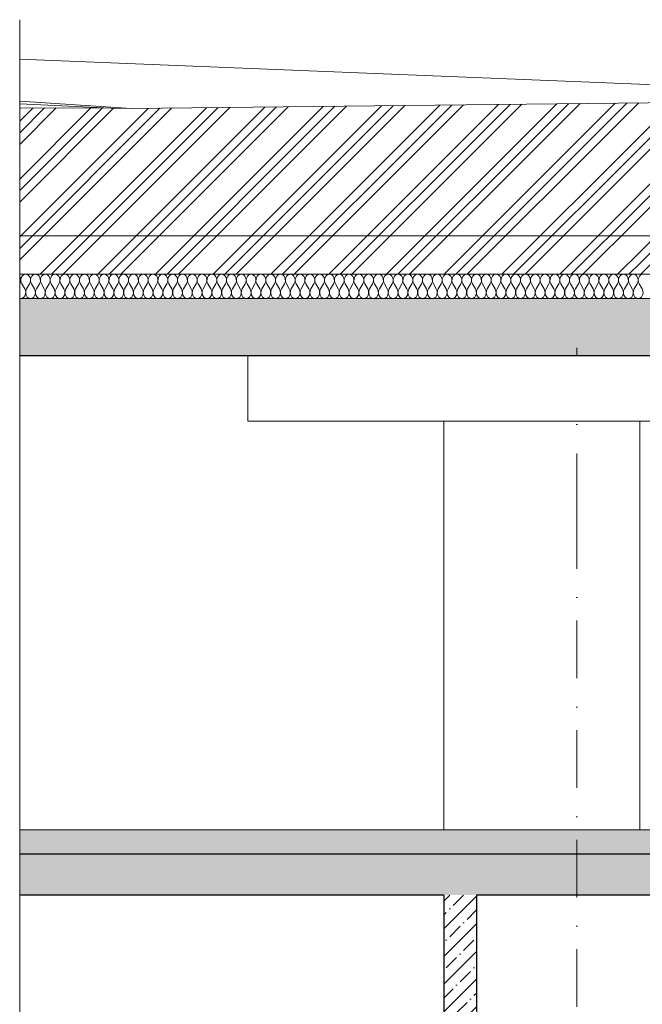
# Model space of a CAD drawing. Header units: millimetres. Extents: x -7244281 to -6598479, y 5719953 to 5938280.
# Tile 3 of 73: x -6808853 to -6805041, y 5729129 to 5735154. Entities that reach past the tile are written whole.
import ezdxf
from ezdxf.enums import TextEntityAlignment as Align

# ---------------------------------------------------------------- set-up
doc = ezdxf.new("R2010")
doc.units = ezdxf.units.MM
doc.header["$MEASUREMENT"] = 0
doc.set_wipeout_variables(frame=1)
doc.linetypes.add('Wipeout_Contour', pattern=[1000, 0, -1000])
doc.linetypes.add('Штрихпунктирная', pattern=[670.277762, 352.777767, -176.388884, 0, -141.111112])
for name, color, linetype, lineweight in [('0_Ном._пера__1', 7, 'Continuous', 0), ('0_Ном._пера__120', 7, 'Continuous', 0), ('АР-Перекрытия_Приямки.АР_Ном._пера__1', 7, 'Continuous', 30), ('АР-Перекрытия_Приямки.АР_Ном._пера__101', 252, 'Continuous', 0), ('АР-Разуклонка кровли_Ном._пера__1', 7, 'Continuous', 0), ('АР-Стены_внешние_.АР_Ном._пера__1', 7, 'Continuous', 0), ('АР-Стены_внутренние_пилоны.АР_Ном._пера__1', 7, 'Continuous', 30), ('АР-Чертеж-Оси_Осевые размеры.АР_Ном._пера__120', 7, 'Continuous', 0), ('Местность - Рельеф_Ном._пера__1', 7, 'Continuous', 0)]:
    doc.layers.add(name, color=color, linetype=linetype, lineweight=lineweight)
for name, color, linetype in [('АР-Перекрытия_Приямки.АР', 7, 'Continuous'), ('АР-Разуклонка кровли', 7, 'Continuous'), ('АР-Стены_внешние_.АР', 7, 'Continuous'), ('АР-Стены_внутренние_пилоны.АР', 7, 'Continuous'), ('АР-Чертеж-Оси_Осевые размеры.АР', 7, 'Continuous'), ('Местность - Рельеф', 7, 'Continuous')]:
    doc.layers.add(name, color=color, linetype=linetype)
doc.layers.add('АР-Перекрытия_Приямки.АР_Ном._пера__180', color=7, linetype='Continuous', lineweight=5, true_color=0xd6cda7)
doc.styles.add('РЎР“Р•РќР•Р\xa0Р\x98Р\xa0_РЎРўР\x98Р›Р¬_1', font='GOTHIC.TTF')
doc.linetypes.add('Линия Разрыва (копия)-001', pattern='A,0,[1,21 РЎРµС‡РµРЅРёРµ Рђ-Рђ; Р‘-Р‘; Р’-Р’1.Shx,S=7.936508,R=0,X=0,Y=0],-1000,0', length=1000)
pattern_1 = [(45, (-6283484.88, 5731196.98), (-84.852814, 84.852814), []), (45, (-6283527.3, 5731239.41), (-84.852814, 84.852814), [90, -30, 0, -30])]

# ---------------------------------------------------------------- blocks, each defined once
blk = doc.blocks.new('Элемент Разреза_4_1', base_point=(-6283484.9, 5731197))
at = {"layer": 'АР-Стены_внешние_.АР', "linetype": 'Continuous', "lineweight": 0, "true_color": 0x000000}
h = blk.add_hatch(dxfattribs=at)
h.set_pattern_fill('ЖЕЛЕЗОБЕТОН__PROJECT__0001', color=18, style=0, pattern_type=2)
h.set_pattern_definition(pattern_1)
h.paths.add_polyline_path([(-6806256.6, 5728697), (-6806056.6, 5728697), (-6806056.6, 5729797), (-6806256.6, 5729797)])
at = {"layer": 'АР-Стены_внешние_.АР_Ном._пера__1', "color": 7, "linetype": 'Continuous', "lineweight": 30}
for p in [(-6806256.6, 5729797), (-6806056.6, 5728697)]:
    blk.add_line(p, (-6806256.6, 5728697), dxfattribs=at)
at = {"layer": 'АР-Стены_внешние_.АР_Ном._пера__1', "color": 7, "linetype": 'Continuous', "lineweight": 30, "flags": 128}
blk.add_lwpolyline([(-6806056.6, 5729797), (-6806056.6, 5729007), (-6806056.6, 5728697)], dxfattribs=at)
blk = doc.blocks.new('Элемент Разреза_6_1', base_point=(-6283484.9, 5731197))
at = {"layer": 'АР-Перекрытия_Приямки.АР_Ном._пера__101', "linetype": 'Continuous', "lineweight": 0}
h = blk.add_hatch(dxfattribs=at)
h.set_pattern_fill('ЖЕЛЕЗОБЕТОН__PROJECT__0001', color=252, style=0, pattern_type=2)
h.set_pattern_definition(pattern_1)
h.paths.add_polyline_path([(-6808853.1, 5733097), (-6767056.6, 5733097), (-6767056.6, 5733447), (-6808853.1, 5733447)])
at = {"layer": 'АР-Перекрытия_Приямки.АР_Ном._пера__1', "color": 7, "linetype": 'Continuous', "lineweight": 30}
for p, q in [((-6767056.6, 5733447), (-6808853.1, 5733447)), ((-6796956.6, 5733097), (-6808853.1, 5733097))]:
    blk.add_line(p, q, dxfattribs=at)
blk = doc.blocks.new('Элемент Разреза_9_1', base_point=(-6283484.9, 5731197))
at = {"layer": 'Местность - Рельеф', "linetype": 'Continuous', "lineweight": 0, "true_color": 0x000000}
h = blk.add_hatch(dxfattribs=at)
h.set_pattern_fill('АЛЮМИНИЙ_0001', color=18, style=0, pattern_type=2)
h.set_pattern_definition([(45, (-6283484.88, 5731196.98), (-176.7767, 176.7767), []), (45, (-6283520.23, 5731232.34), (-176.7767, 176.7767), []), (45, (-6283555.6, 5731267.7), (-176.7767, 176.7767), [])])
h.paths.add_polyline_path([(-6808853.1, 5733447), (-6767056.6, 5733447), (-6767056.6, 5729797), (-6764184.8, 5729797), (-6764184.8, 5734950.9), (-6765000.5, 5734934), (-6768199.7, 5734932.4), (-6777057.5, 5734897), (-6783555, 5734762.4), (-6785794.5, 5734713.8), (-6789811.1, 5734630.6), (-6797346.2, 5734623.6), (-6802770.1, 5734669), (-6808169.9, 5734610.5), (-6808294.5, 5734612.9), (-6808853.1, 5734614.7)])
at = {"layer": 'Местность - Рельеф_Ном._пера__1', "color": 7, "linetype": 'Continuous', "lineweight": 0}
for p, q in [((-6808853.1, 5734911.9), (-6802770.1, 5734669)), ((-6808853.1, 5734656.4), (-6808169.9, 5734610.5)), ((-6808294.5, 5734612.9), (-6808853.1, 5734640.2))]:
    blk.add_line(p, q, dxfattribs=at)
at = {"layer": 'Местность - Рельеф_Ном._пера__1', "color": 7, "linetype": 'Continuous', "lineweight": 0, "flags": 128}
blk.add_lwpolyline([(-6808853.1, 5734614.7), (-6808294.5, 5734612.9), (-6808169.9, 5734610.5), (-6802770.1, 5734669), (-6797346.2, 5734623.6), (-6789811.1, 5734630.6), (-6785794.5, 5734713.8), (-6783555, 5734762.4), (-6777057.5, 5734897), (-6768199.7, 5734932.4), (-6765000.5, 5734934), (-6764184.8, 5734950.9)], dxfattribs=at)
blk = doc.blocks.new('Элемент Разреза_12_1', base_point=(-6283484.9, 5731197))
at = {"layer": 'АР-Разуклонка кровли_Ном._пера__1', "color": 7, "linetype": 'Continuous', "lineweight": 0, "flags": 128}
blk.add_lwpolyline([(-6767056.6, 5733787), (-6769790.5, 5733831.5), (-6808853.1, 5733831.5)], dxfattribs=at)
blk = doc.blocks.new('Элемент Разреза_17_1', base_point=(-6283484.9, 5731197))
at = {"layer": 'АР-Стены_внутренние_пилоны.АР_Ном._пера__1', "color": 7, "linetype": 'Continuous', "lineweight": 0}
for p, q in [((-6806256.6, 5730197), (-6806256.6, 5733097)), ((-6805056.6, 5730197), (-6805056.6, 5733097))]:
    blk.add_line(p, q, dxfattribs=at)
blk = doc.blocks.new('Стандартный Маркер Сетки[1]_1', base_point=(-6805441.6, 5733147))
at = {"layer": 'АР-Чертеж-Оси_Осевые размеры.АР_Ном._пера__120', "color": 7, "linetype": 'Штрихпунктирная', "lineweight": 0}
for q in [(-6805441.6, 5733147), (-6805441.6, 5724964.3)]:
    blk.add_line((-6805441.6, 5732147), q, dxfattribs=at)
at = {"layer": 'АР-Чертеж-Оси_Осевые размеры.АР_Ном._пера__120', "color": 7, "lineweight": 0, "style": 'РЎР“Р•РќР•Р\xa0Р\x98Р\xa0_РЎРўР\x98Р›Р¬_1'}
blk.add_attdef('AC_MarkerText_1', text='', height=350, rotation=360, dxfattribs=at).set_placement((-6805441.6, 5723653.1), align=Align.TOP_CENTER)
blk = doc.blocks.new('Элемент Разреза_18_1', base_point=(-6283484.9, 5731197))
at = {"layer": 'АР-Перекрытия_Приямки.АР_Ном._пера__101', "linetype": 'Continuous', "lineweight": 0}
h = blk.add_hatch(dxfattribs=at)
h.set_pattern_fill('ЖЕЛЕЗОБЕТОН__PROJECT__0001', color=252, style=0, pattern_type=2)
h.set_pattern_definition(pattern_1)
h.paths.add_polyline_path([(-6808853.1, 5729797), (-6796706.6, 5729797), (-6796706.6, 5730047), (-6796956.6, 5730047), (-6808853.1, 5730047)])
at = {"layer": 'АР-Перекрытия_Приямки.АР_Ном._пера__180', "linetype": 'Continuous', "lineweight": 0, "true_color": 0xf4f1e8}
blk.add_hatch(color=7, dxfattribs=at).paths.add_polyline_path([(-6808853.1, 5730047), (-6796956.6, 5730047), (-6796956.6, 5730197), (-6808853.1, 5730197)])
at = {"layer": 'АР-Перекрытия_Приямки.АР_Ном._пера__1', "color": 7, "linetype": 'Continuous', "lineweight": 0}
blk.add_line((-6796956.6, 5730197), (-6808853.1, 5730197), dxfattribs=at)
at = {"layer": 'АР-Перекрытия_Приямки.АР_Ном._пера__1', "color": 7, "linetype": 'Continuous', "lineweight": 30}
for p, q in [((-6796956.6, 5730047), (-6808853.1, 5730047)), ((-6806256.6, 5729797), (-6808853.1, 5729797)), ((-6796706.6, 5729797), (-6806056.6, 5729797))]:
    blk.add_line(p, q, dxfattribs=at)
blk = doc.blocks.new('*X55', base_point=(-6283484.9, 5731197))
at = {"layer": '0_Ном._пера__1', "color": 7, "linetype": 'Continuous', "lineweight": 0}
for p, q in [((-6808853.1, 5733535.9), (-6808852.5, 5733537)), ((-6808822.5, 5733507), (-6808840.5, 5733537)), ((-6808810.5, 5733507), (-6808792.5, 5733537)), ((-6808762.5, 5733507), (-6808780.5, 5733537)), ((-6808750.5, 5733507), (-6808732.5, 5733537)), ((-6808702.5, 5733507), (-6808720.5, 5733537)), ((-6808690.5, 5733507), (-6808672.5, 5733537)), ((-6808642.5, 5733507), (-6808660.5, 5733537)), ((-6808630.5, 5733507), (-6808612.5, 5733537)), ((-6808582.5, 5733507), (-6808600.5, 5733537)), ((-6808570.5, 5733507), (-6808552.5, 5733537)), ((-6808522.5, 5733507), (-6808540.5, 5733537)), ((-6808510.5, 5733507), (-6808492.5, 5733537)), ((-6808462.5, 5733507), (-6808480.5, 5733537)), ((-6808450.5, 5733507), (-6808432.5, 5733537)), ((-6808402.5, 5733507), (-6808420.5, 5733537)), ((-6808390.5, 5733507), (-6808372.5, 5733537)), ((-6808342.5, 5733507), (-6808360.5, 5733537)), ((-6808330.5, 5733507), (-6808312.5, 5733537)), ((-6808282.5, 5733507), (-6808300.5, 5733537)), ((-6808270.5, 5733507), (-6808252.5, 5733537)), ((-6808222.5, 5733507), (-6808240.5, 5733537)), ((-6808210.5, 5733507), (-6808192.5, 5733537)), ((-6808162.5, 5733507), (-6808180.5, 5733537)), ((-6808150.5, 5733507), (-6808132.5, 5733537)), ((-6808102.5, 5733507), (-6808120.5, 5733537)), ((-6808090.5, 5733507), (-6808072.5, 5733537)), ((-6808042.5, 5733507), (-6808060.5, 5733537)), ((-6808030.5, 5733507), (-6808012.5, 5733537)), ((-6807982.5, 5733507), (-6808000.5, 5733537)), ((-6807970.5, 5733507), (-6807952.5, 5733537)), ((-6807922.5, 5733507), (-6807940.5, 5733537)), ((-6807910.5, 5733507), (-6807892.5, 5733537)), ((-6807862.5, 5733507), (-6807880.5, 5733537)), ((-6807850.5, 5733507), (-6807832.5, 5733537)), ((-6807802.5, 5733507), (-6807820.5, 5733537)), ((-6807790.5, 5733507), (-6807772.5, 5733537)), ((-6807742.5, 5733507), (-6807760.5, 5733537)), ((-6807730.5, 5733507), (-6807712.5, 5733537)), ((-6807682.5, 5733507), (-6807700.5, 5733537)), ((-6807670.5, 5733507), (-6807652.5, 5733537)), ((-6807622.5, 5733507), (-6807640.5, 5733537)), ((-6807610.5, 5733507), (-6807592.5, 5733537)), ((-6807562.5, 5733507), (-6807580.5, 5733537)), ((-6807550.5, 5733507), (-6807532.5, 5733537)), ((-6807502.5, 5733507), (-6807520.5, 5733537)), ((-6807490.5, 5733507), (-6807472.5, 5733537)), ((-6807442.5, 5733507), (-6807460.5, 5733537)), ((-6807430.5, 5733507), (-6807412.5, 5733537)), ((-6807382.5, 5733507), (-6807400.5, 5733537)), ((-6807370.5, 5733507), (-6807352.5, 5733537)), ((-6807322.5, 5733507), (-6807340.5, 5733537)), ((-6807310.5, 5733507), (-6807292.5, 5733537)), ((-6807262.5, 5733507), (-6807280.5, 5733537)), ((-6807250.5, 5733507), (-6807232.5, 5733537)), ((-6807202.5, 5733507), (-6807220.5, 5733537)), ((-6807190.5, 5733507), (-6807172.5, 5733537)), ((-6807142.5, 5733507), (-6807160.5, 5733537)), ((-6807130.5, 5733507), (-6807112.5, 5733537)), ((-6807082.5, 5733507), (-6807100.5, 5733537)), ((-6807070.5, 5733507), (-6807052.5, 5733537)), ((-6807022.5, 5733507), (-6807040.5, 5733537)), ((-6807010.5, 5733507), (-6806992.5, 5733537)), ((-6806962.5, 5733507), (-6806980.5, 5733537)), ((-6806950.5, 5733507), (-6806932.5, 5733537)), ((-6806902.5, 5733507), (-6806920.5, 5733537)), ((-6806890.5, 5733507), (-6806872.5, 5733537)), ((-6806842.5, 5733507), (-6806860.5, 5733537)), ((-6806830.5, 5733507), (-6806812.5, 5733537)), ((-6806782.5, 5733507), (-6806800.5, 5733537)), ((-6806770.5, 5733507), (-6806752.5, 5733537)), ((-6806722.5, 5733507), (-6806740.5, 5733537)), ((-6806710.5, 5733507), (-6806692.5, 5733537)), ((-6806662.5, 5733507), (-6806680.5, 5733537)), ((-6806650.5, 5733507), (-6806632.5, 5733537)), ((-6806602.5, 5733507), (-6806620.5, 5733537)), ((-6806590.5, 5733507), (-6806572.5, 5733537)), ((-6806542.5, 5733507), (-6806560.5, 5733537)), ((-6806530.5, 5733507), (-6806512.5, 5733537)), ((-6806482.5, 5733507), (-6806500.5, 5733537)), ((-6806470.5, 5733507), (-6806452.5, 5733537)), ((-6806422.5, 5733507), (-6806440.5, 5733537)), ((-6806410.5, 5733507), (-6806392.5, 5733537)), ((-6806362.5, 5733507), (-6806380.5, 5733537)), ((-6806350.5, 5733507), (-6806332.5, 5733537)), ((-6806302.5, 5733507), (-6806320.5, 5733537)), ((-6806290.5, 5733507), (-6806272.5, 5733537)), ((-6806242.5, 5733507), (-6806260.5, 5733537)), ((-6806230.5, 5733507), (-6806212.5, 5733537)), ((-6806182.5, 5733507), (-6806200.5, 5733537)), ((-6806170.5, 5733507), (-6806152.5, 5733537)), ((-6806122.5, 5733507), (-6806140.5, 5733537)), ((-6806110.5, 5733507), (-6806092.5, 5733537)), ((-6806062.5, 5733507), (-6806080.5, 5733537)), ((-6806050.5, 5733507), (-6806032.5, 5733537)), ((-6806002.5, 5733507), (-6806020.5, 5733537)), ((-6805990.5, 5733507), (-6805972.5, 5733537)), ((-6805942.5, 5733507), (-6805960.5, 5733537)), ((-6805930.5, 5733507), (-6805912.5, 5733537)), ((-6805882.5, 5733507), (-6805900.5, 5733537)), ((-6805870.5, 5733507), (-6805852.5, 5733537)), ((-6805822.5, 5733507), (-6805840.5, 5733537)), ((-6805810.5, 5733507), (-6805792.5, 5733537)), ((-6805762.5, 5733507), (-6805780.5, 5733537)), ((-6805750.5, 5733507), (-6805732.5, 5733537)), ((-6805702.5, 5733507), (-6805720.5, 5733537)), ((-6805690.5, 5733507), (-6805672.5, 5733537)), ((-6805642.5, 5733507), (-6805660.5, 5733537)), ((-6805630.5, 5733507), (-6805612.5, 5733537)), ((-6805582.5, 5733507), (-6805600.5, 5733537)), ((-6805570.5, 5733507), (-6805552.5, 5733537)), ((-6805522.5, 5733507), (-6805540.5, 5733537)), ((-6805510.5, 5733507), (-6805492.5, 5733537)), ((-6805462.5, 5733507), (-6805480.5, 5733537)), ((-6805450.5, 5733507), (-6805432.5, 5733537)), ((-6805402.5, 5733507), (-6805420.5, 5733537)), ((-6805390.5, 5733507), (-6805372.5, 5733537)), ((-6805342.5, 5733507), (-6805360.5, 5733537)), ((-6805330.5, 5733507), (-6805312.5, 5733537)), ((-6805282.5, 5733507), (-6805300.5, 5733537)), ((-6805270.5, 5733507), (-6805252.5, 5733537)), ((-6805222.5, 5733507), (-6805240.5, 5733537)), ((-6805210.5, 5733507), (-6805192.5, 5733537)), ((-6805162.5, 5733507), (-6805180.5, 5733537)), ((-6805150.5, 5733507), (-6805132.5, 5733537)), ((-6805102.5, 5733507), (-6805120.5, 5733537)), ((-6805090.5, 5733507), (-6805072.5, 5733537)), ((-6805042.5, 5733507), (-6805060.5, 5733537))]:
    blk.add_line(p, q, dxfattribs=at)
for centre, start_param, end_param in [((-6808876.5, 5733559.5), 4.068888, 5.391057), ((-6808816.5, 5733559.5), 0, 2.214297), ((-6808816.5, 5733559.5), 4.068888, 6.283185), ((-6808756.5, 5733559.5), 0, 2.214297), ((-6808756.5, 5733559.5), 4.068888, 6.283185), ((-6808696.5, 5733559.5), 0, 2.214297), ((-6808696.5, 5733559.5), 4.068888, 6.283185), ((-6808636.5, 5733559.5), 0, 2.214297), ((-6808636.5, 5733559.5), 4.068888, 6.283185), ((-6808576.5, 5733559.5), 0, 2.214297), ((-6808576.5, 5733559.5), 4.068888, 6.283185), ((-6808516.5, 5733559.5), 0, 2.214297), ((-6808516.5, 5733559.5), 4.068888, 6.283185), ((-6808456.5, 5733559.5), 0, 2.214297), ((-6808456.5, 5733559.5), 4.068888, 6.283185), ((-6808396.5, 5733559.5), 0, 2.214297), ((-6808396.5, 5733559.5), 4.068888, 6.283185), ((-6808336.5, 5733559.5), 0, 2.214297), ((-6808336.5, 5733559.5), 4.068888, 6.283185), ((-6808276.5, 5733559.5), 0, 2.214297), ((-6808276.5, 5733559.5), 4.068888, 6.283185), ((-6808216.5, 5733559.5), 0, 2.214297), ((-6808216.5, 5733559.5), 4.068888, 6.283185), ((-6808156.5, 5733559.5), 0, 2.214297), ((-6808156.5, 5733559.5), 4.068888, 6.283185), ((-6808096.5, 5733559.5), 0, 2.214297), ((-6808096.5, 5733559.5), 4.068888, 6.283185), ((-6808036.5, 5733559.5), 0, 2.214297), ((-6808036.5, 5733559.5), 4.068888, 6.283185), ((-6807976.5, 5733559.5), 0, 2.214297), ((-6807976.5, 5733559.5), 4.068888, 6.283185), ((-6807916.5, 5733559.5), 0, 2.214297), ((-6807916.5, 5733559.5), 4.068888, 6.283185), ((-6807856.5, 5733559.5), 0, 2.214297), ((-6807856.5, 5733559.5), 4.068888, 6.283185), ((-6807796.5, 5733559.5), 0, 2.214297), ((-6807796.5, 5733559.5), 4.068888, 6.283185), ((-6807736.5, 5733559.5), 0, 2.214297), ((-6807736.5, 5733559.5), 4.068888, 6.283185), ((-6807676.5, 5733559.5), 0, 2.214297), ((-6807676.5, 5733559.5), 4.068888, 6.283185), ((-6807616.5, 5733559.5), 0, 2.214297), ((-6807616.5, 5733559.5), 4.068888, 6.283185), ((-6807556.5, 5733559.5), 0, 2.214297), ((-6807556.5, 5733559.5), 4.068888, 6.283185), ((-6807496.5, 5733559.5), 0, 2.214297), ((-6807496.5, 5733559.5), 4.068888, 6.283185), ((-6807436.5, 5733559.5), 0, 2.214297), ((-6807436.5, 5733559.5), 4.068888, 6.283185), ((-6807376.5, 5733559.5), 0, 2.214297), ((-6807376.5, 5733559.5), 4.068888, 6.283185), ((-6807316.5, 5733559.5), 0, 2.214297), ((-6807316.5, 5733559.5), 4.068888, 6.283185), ((-6807256.5, 5733559.5), 0, 2.214297), ((-6807256.5, 5733559.5), 4.068888, 6.283185), ((-6807196.5, 5733559.5), 0, 2.214297), ((-6807196.5, 5733559.5), 4.068888, 6.283185), ((-6807136.5, 5733559.5), 0, 2.214297), ((-6807136.5, 5733559.5), 4.068888, 6.283185), ((-6807076.5, 5733559.5), 0, 2.214297), ((-6807076.5, 5733559.5), 4.068888, 6.283185), ((-6807016.5, 5733559.5), 0, 2.214297), ((-6807016.5, 5733559.5), 4.068888, 6.283185), ((-6806956.5, 5733559.5), 0, 2.214297), ((-6806956.5, 5733559.5), 4.068888, 6.283185), ((-6806896.5, 5733559.5), 0, 2.214297), ((-6806896.5, 5733559.5), 4.068888, 6.283185), ((-6806836.5, 5733559.5), 0, 2.214297), ((-6806836.5, 5733559.5), 4.068888, 6.283185), ((-6806776.5, 5733559.5), 0, 2.214297), ((-6806776.5, 5733559.5), 4.068888, 6.283185), ((-6806716.5, 5733559.5), 0, 2.214297), ((-6806716.5, 5733559.5), 4.068888, 6.283185), ((-6806656.5, 5733559.5), 0, 2.214297), ((-6806656.5, 5733559.5), 4.068888, 6.283185), ((-6806596.5, 5733559.5), 0, 2.214297), ((-6806596.5, 5733559.5), 4.068888, 6.283185), ((-6806536.5, 5733559.5), 0, 2.214297), ((-6806536.5, 5733559.5), 4.068888, 6.283185), ((-6806476.5, 5733559.5), 0, 2.214297), ((-6806476.5, 5733559.5), 4.068888, 6.283185), ((-6806416.5, 5733559.5), 0, 2.214297), ((-6806416.5, 5733559.5), 4.068888, 6.283185), ((-6806356.5, 5733559.5), 0, 2.214297), ((-6806356.5, 5733559.5), 4.068888, 6.283185), ((-6806296.5, 5733559.5), 0, 2.214297), ((-6806296.5, 5733559.5), 4.068888, 6.283185), ((-6806236.5, 5733559.5), 0, 2.214297), ((-6806236.5, 5733559.5), 4.068888, 6.283185), ((-6806176.5, 5733559.5), 0, 2.214297), ((-6806176.5, 5733559.5), 4.068888, 6.283185), ((-6806116.5, 5733559.5), 0, 2.214297), ((-6806116.5, 5733559.5), 4.068888, 6.283185), ((-6806056.5, 5733559.5), 0, 2.214297), ((-6806056.5, 5733559.5), 4.068888, 6.283185), ((-6805996.5, 5733559.5), 0, 2.214297), ((-6805996.5, 5733559.5), 4.068888, 6.283185), ((-6805936.5, 5733559.5), 0, 2.214297), ((-6805936.5, 5733559.5), 4.068888, 6.283185), ((-6805876.5, 5733559.5), 0, 2.214297), ((-6805876.5, 5733559.5), 4.068888, 6.283185), ((-6805816.5, 5733559.5), 0, 2.214297), ((-6805816.5, 5733559.5), 4.068888, 6.283185), ((-6805756.5, 5733559.5), 0, 2.214297), ((-6805756.5, 5733559.5), 4.068888, 6.283185), ((-6805696.5, 5733559.5), 0, 2.214297), ((-6805696.5, 5733559.5), 4.068888, 6.283185), ((-6805636.5, 5733559.5), 0, 2.214297), ((-6805636.5, 5733559.5), 4.068888, 6.283185), ((-6805576.5, 5733559.5), 0, 2.214297), ((-6805576.5, 5733559.5), 4.068888, 6.283185), ((-6805516.5, 5733559.5), 0, 2.214297), ((-6805516.5, 5733559.5), 4.068888, 6.283185), ((-6805456.5, 5733559.5), 0, 2.214297), ((-6805456.5, 5733559.5), 4.068888, 6.283185), ((-6805396.5, 5733559.5), 0, 2.214297), ((-6805396.5, 5733559.5), 4.068888, 6.283185), ((-6805336.5, 5733559.5), 0, 2.214297), ((-6805336.5, 5733559.5), 4.068888, 6.283185), ((-6805276.5, 5733559.5), 0, 2.214297), ((-6805276.5, 5733559.5), 4.068888, 6.283185), ((-6805216.5, 5733559.5), 0, 2.214297), ((-6805216.5, 5733559.5), 4.068888, 6.283185), ((-6805156.5, 5733559.5), 0, 2.214297), ((-6805156.5, 5733559.5), 4.068888, 6.283185), ((-6805096.5, 5733559.5), 0, 2.214297), ((-6805096.5, 5733559.5), 4.068888, 6.283185), ((-6805036.5, 5733559.5), 0, 2.214297), ((-6808846.5, 5733484.5), 2.918148, 5.35589), ((-6808786.5, 5733484.5), 0.927295, 5.35589), ((-6808726.5, 5733484.5), 0.927295, 5.35589), ((-6808666.5, 5733484.5), 0.927295, 5.35589), ((-6808606.5, 5733484.5), 0.927295, 5.35589), ((-6808546.5, 5733484.5), 0.927295, 5.35589), ((-6808486.5, 5733484.5), 0.927295, 5.35589), ((-6808426.5, 5733484.5), 0.927295, 5.35589), ((-6808366.5, 5733484.5), 0.927295, 5.35589), ((-6808306.5, 5733484.5), 0.927295, 5.35589), ((-6808246.5, 5733484.5), 0.927295, 5.35589), ((-6808186.5, 5733484.5), 0.927295, 5.35589), ((-6808126.5, 5733484.5), 0.927295, 5.35589), ((-6808066.5, 5733484.5), 0.927295, 5.35589), ((-6808006.5, 5733484.5), 0.927295, 5.35589), ((-6807946.5, 5733484.5), 0.927295, 5.35589), ((-6807886.5, 5733484.5), 0.927295, 5.35589), ((-6807826.5, 5733484.5), 0.927295, 5.35589), ((-6807766.5, 5733484.5), 0.927295, 5.35589), ((-6807706.5, 5733484.5), 0.927295, 5.35589), ((-6807646.5, 5733484.5), 0.927295, 5.35589), ((-6807586.5, 5733484.5), 0.927295, 5.35589), ((-6807526.5, 5733484.5), 0.927295, 5.35589), ((-6807466.5, 5733484.5), 0.927295, 5.35589), ((-6807406.5, 5733484.5), 0.927295, 5.35589), ((-6807346.5, 5733484.5), 0.927295, 5.35589), ((-6807286.5, 5733484.5), 0.927295, 5.35589), ((-6807226.5, 5733484.5), 0.927295, 5.35589), ((-6807166.5, 5733484.5), 0.927295, 5.35589), ((-6807106.5, 5733484.5), 0.927295, 5.35589), ((-6807046.5, 5733484.5), 0.927295, 5.35589), ((-6806986.5, 5733484.5), 0.927295, 5.35589), ((-6806926.5, 5733484.5), 0.927295, 5.35589), ((-6806866.5, 5733484.5), 0.927295, 5.35589), ((-6806806.5, 5733484.5), 0.927295, 5.35589), ((-6806746.5, 5733484.5), 0.927295, 5.35589), ((-6806686.5, 5733484.5), 0.927295, 5.35589), ((-6806626.5, 5733484.5), 0.927295, 5.35589), ((-6806566.5, 5733484.5), 0.927295, 5.35589), ((-6806506.5, 5733484.5), 0.927295, 5.35589), ((-6806446.5, 5733484.5), 0.927295, 5.35589), ((-6806386.5, 5733484.5), 0.927295, 5.35589), ((-6806326.5, 5733484.5), 0.927295, 5.35589), ((-6806266.5, 5733484.5), 0.927295, 5.35589), ((-6806206.5, 5733484.5), 0.927295, 5.35589), ((-6806146.5, 5733484.5), 0.927295, 5.35589), ((-6806086.5, 5733484.5), 0.927295, 5.35589), ((-6806026.5, 5733484.5), 0.927295, 5.35589), ((-6805966.5, 5733484.5), 0.927295, 5.35589), ((-6805906.5, 5733484.5), 0.927295, 5.35589), ((-6805846.5, 5733484.5), 0.927295, 5.35589), ((-6805786.5, 5733484.5), 0.927295, 5.35589), ((-6805726.5, 5733484.5), 0.927295, 5.35589), ((-6805666.5, 5733484.5), 0.927295, 5.35589), ((-6805606.5, 5733484.5), 0.927295, 5.35589), ((-6805546.5, 5733484.5), 0.927295, 5.35589), ((-6805486.5, 5733484.5), 0.927295, 5.35589), ((-6805426.5, 5733484.5), 0.927295, 5.35589), ((-6805366.5, 5733484.5), 0.927295, 5.35589), ((-6805306.5, 5733484.5), 0.927295, 5.35589), ((-6805246.5, 5733484.5), 0.927295, 5.35589), ((-6805186.5, 5733484.5), 0.927295, 5.35589), ((-6805126.5, 5733484.5), 0.927295, 5.35589), ((-6805066.5, 5733484.5), 0.927295, 5.35589)]:
    blk.add_ellipse(centre, major_axis=(0, 37.5), ratio=0.8, start_param=start_param, end_param=end_param, dxfattribs=at)
blk = doc.blocks.new('Штриховка_1_1', base_point=(-6283484.9, 5731197))
at = {"color": 254, "linetype": 'Wipeout_Contour', "lineweight": 0, "ltscale": 35541248.03680699}
blk.add_wipeout([(-6808853.1, 5733447), (-6766906.4, 5733447), (-6766906.4, 5733597), (-6808853.1, 5733597)], dxfattribs=at)
at = {"layer": '0_Ном._пера__1', "color": 7, "linetype": 'Continuous', "lineweight": 0, "flags": 128}
blk.add_lwpolyline([(-6808853.1, 5733447), (-6808853.1, 5733597), (-6766906.4, 5733597), (-6766906.4, 5733447)], close=True, dxfattribs=at)
at = {"layer": '0_Ном._пера__1', "color": 7, "linetype": 'Continuous', "lineweight": 0}
blk.add_blockref('*X55', (-6283484.9, 5731197), dxfattribs=at)

msp = doc.modelspace()

# ---------------------------------------------------------------- linework, layer by layer
at = {"layer": '0_Ном._пера__120', "color": 7, "linetype": 'Линия Разрыва (копия)-001', "lineweight": 0}
msp.add_line((-6808853.138, 5735154.079), (-6808853.138, 5725684.359), dxfattribs=at)
at = {"layer": '0_Ном._пера__120', "color": 7, "linetype": 'Continuous', "lineweight": 0}
msp.add_lwpolyline([(-6807456.617, 5733096.982), (-6803856.617, 5733096.982), (-6803856.617, 5732696.982), (-6807456.617, 5732696.982)], close=True, dxfattribs=at)

# ---------------------------------------------------------------- block references
at = {"layer": 'АР-Перекрытия_Приямки.АР', "lineweight": 0}
for name in ['Элемент Разреза_6_1', 'Элемент Разреза_18_1']:
    msp.add_blockref(name, (-6283484.878, 5731196.982), dxfattribs=at)
at = {"layer": 'АР-Разуклонка кровли', "lineweight": 0}
msp.add_blockref('Элемент Разреза_12_1', (-6283484.878, 5731196.982), dxfattribs=at)
at = {"layer": 'АР-Стены_внешние_.АР', "lineweight": 0}
msp.add_blockref('Элемент Разреза_4_1', (-6283484.878, 5731196.982), dxfattribs=at)
at = {"layer": 'АР-Стены_внутренние_пилоны.АР', "lineweight": 0}
msp.add_blockref('Элемент Разреза_17_1', (-6283484.878, 5731196.982), dxfattribs=at)
at = {"layer": 'АР-Чертеж-Оси_Осевые размеры.АР', "color": 8, "linetype": 'Continuous', "lineweight": 15}
msp.add_blockref('Стандартный Маркер Сетки[1]_1', (-6805441.62, 5733146.982), dxfattribs=at)
at = {"layer": 'Местность - Рельеф', "lineweight": 0}
msp.add_blockref('Элемент Разреза_9_1', (-6283484.878, 5731196.982), dxfattribs=at)

# ---------------------------------------------------------------- next in the draw order: block references
at = {"layer": '0_Ном._пера__1', "color": 7, "linetype": 'Continuous', "lineweight": 0}
msp.add_blockref('Штриховка_1_1', (-6283484.878, 5731196.982), dxfattribs=at)

# ---------------------------------------------------------------- next in the draw order: wipeouts: each hides what was drawn before it
at = {"color": 254, "linetype": 'Wipeout_Contour', "lineweight": 0, "ltscale": 35593948.05924985}
msp.add_wipeout([(-6807456.617, 5733096.982), (-6803856.617, 5733096.982), (-6803856.617, 5732696.982), (-6807456.617, 5732696.982)], dxfattribs=at)

# ---------------------------------------------------------------- next in the draw order: linework, layer by layer
at = {"layer": '0_Ном._пера__1', "color": 7, "linetype": 'Continuous', "lineweight": 0, "flags": 128}
msp.add_lwpolyline([(-6807456.617, 5733096.982), (-6803856.617, 5733096.982), (-6803856.617, 5732696.982), (-6807456.617, 5732696.982)], close=True, dxfattribs=at)

doc.saveas('drawing.dxf')
